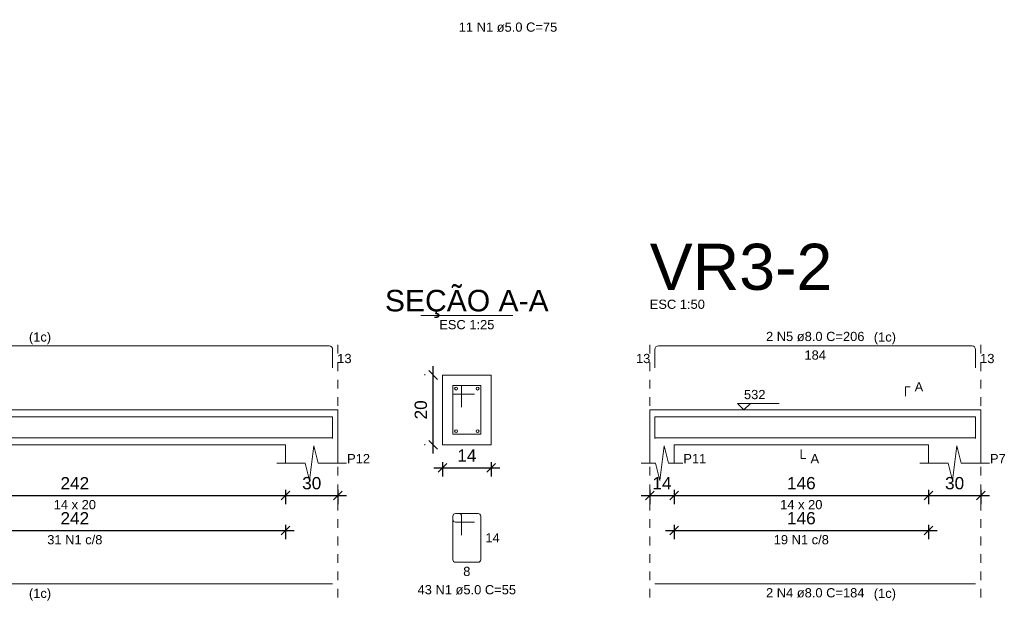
# Model space of a CAD drawing. Header units: millimetres. Extents: x 337 to 526, y -381 to -65.
# Tile 21 of 104: x 392.43 to 403.73, y -364.32 to -357.65. Entities that reach past the tile are written whole.
import ezdxf

# ---------------------------------------------------------------- set-up
doc = ezdxf.new("R2010")
doc.units = ezdxf.units.MM
doc.header["$MEASUREMENT"] = 0
doc.linetypes.add('Dashed', pattern=[0.75, 0.5, -0.25])
doc.layers.get('0').update_dxf_attribs({"lineweight": 5})
for name, color, linetype, lineweight in [('Descrição da armadura', 7, 'Continuous', 5), ('DT-Barras na forma', 1, 'Continuous', 20), ('DT-Barras no corte', 5, 'Continuous', 5), ('DT-Barras rebatidas', 1, 'Continuous', 20), ('DT-Cotas', 7, 'Continuous', 5), ('DT-Forma', 5, 'Continuous', 5), ('DT-Pontilhado', 7, 'Dashed', 5), ('DT-Textos', 7, 'Continuous', 5), ('DT-Título', 102, 'Continuous', 20), ('Textos armaduras', 7, 'Continuous', 5)]:
    doc.layers.add(name, color=color, linetype=linetype, lineweight=lineweight)
doc.styles.add('Arial', font='arial.ttf')
doc.dimstyles.new('UM_25.000000', dxfattribs={"dimtxt": 0.18, "dimasz": 0.1, "dimexe": 0.1, "dimexo": 0.2, "dimgap": 0, "dimtad": 1, "dimtih": 1, "dimtoh": 1, "dimdec": 1, "dimlfac": 25, "dimzin": 0, "dimdsep": 46, "dimtxsty": 'Standard', "dimcen": 0.09, "dimdle": 0.1, "dimadec": 1, "dimazin": 2, "dimtfac": 1, "dimtdec": 4, "dimtofl": 0, "dimtmove": 0, "dimatfit": 3, "dimfxl": 1, "dimtolj": 1, "dimarcsym": 0})
doc.dimstyles.new('UM_50.000000', dxfattribs={"dimtxt": 0.18, "dimasz": 0.1, "dimexe": 0.1, "dimexo": 0.2, "dimgap": 0, "dimtad": 1, "dimtih": 1, "dimtoh": 1, "dimdec": 1, "dimlfac": 50, "dimzin": 0, "dimdsep": 46, "dimtxsty": 'Standard', "dimcen": 0.09, "dimdle": 0.1, "dimadec": 1, "dimazin": 2, "dimtfac": 1, "dimtdec": 4, "dimtofl": 0, "dimtmove": 0, "dimatfit": 3, "dimfxl": 1, "dimtolj": 1, "dimarcsym": 0})

# ---------------------------------------------------------------- blocks, each defined once
blk = doc.blocks.new('_Oblique')
at = {"color": 0, "linetype": 'ByBlock', "lineweight": -2}
blk.add_line((-0.5, -0.5), (0.5, 0.5), dxfattribs=at)
blk = doc.blocks.new('*D600')
at = {"layer": 'Defpoints', "color": 0, "transparency": 16777216}
for p in [(390.641, -362.849), (395.481, -362.849), (395.481, -363.114)]:
    blk.add_point(p, dxfattribs=at)
at = {"layer": 'DT-Cotas', "color": 0, "lineweight": -2, "transparency": 16777216}
for p, q in [((390.641, -363.049), (390.641, -363.214)), ((395.481, -363.049), (395.481, -363.214)), ((390.541, -363.114), (395.581, -363.114))]:
    blk.add_line(p, q, dxfattribs=at)
at = {"layer": 'DT-Cotas', "color": 0, "lineweight": -2, "transparency": 16777216, "xscale": 0.1, "yscale": 0.1, "zscale": 0.1, "rotation": 180}
blk.add_blockref('_Oblique', (390.641, -363.114), dxfattribs=at)
at = {"layer": 'DT-Cotas', "color": 0, "lineweight": -2, "transparency": 16777216, "xscale": 0.1, "yscale": 0.1, "zscale": 0.1}
blk.add_blockref('_Oblique', (395.481, -363.114), dxfattribs=at)
at = {"layer": 'DT-Cotas', "color": 7, "transparency": 16777216, "insert": (393.061, -362.973), "char_height": 0.1412, "attachment_point": 5, "rotation": 0.0057, "style": 'Arial'}
blk.add_mtext('\\A1;242', dxfattribs=at)
blk = doc.blocks.new('*D601')
at = {"layer": 'Defpoints', "color": 0, "transparency": 16777216}
for p in [(395.481, -362.849), (396.081, -362.849), (396.081, -363.114)]:
    blk.add_point(p, dxfattribs=at)
at = {"layer": 'DT-Cotas', "color": 0, "lineweight": -2, "transparency": 16777216}
for p, q in [((395.481, -363.049), (395.481, -363.214)), ((396.081, -363.049), (396.081, -363.214)), ((395.381, -363.114), (396.181, -363.114))]:
    blk.add_line(p, q, dxfattribs=at)
at = {"layer": 'DT-Cotas', "color": 0, "lineweight": -2, "transparency": 16777216, "xscale": 0.1, "yscale": 0.1, "zscale": 0.1, "rotation": 180}
blk.add_blockref('_Oblique', (395.481, -363.114), dxfattribs=at)
at = {"layer": 'DT-Cotas', "color": 0, "lineweight": -2, "transparency": 16777216, "xscale": 0.1, "yscale": 0.1, "zscale": 0.1}
blk.add_blockref('_Oblique', (396.081, -363.114), dxfattribs=at)
at = {"layer": 'DT-Cotas', "color": 7, "transparency": 16777216, "insert": (395.781, -362.973), "char_height": 0.1412, "attachment_point": 5, "rotation": 0.0057, "style": 'Arial'}
blk.add_mtext('\\A1;30', dxfattribs=at)
blk = doc.blocks.new('*D603')
at = {"layer": 'Defpoints', "color": 0, "transparency": 16777216}
for p in [(390.641, -363.252), (395.481, -363.252), (395.481, -363.516)]:
    blk.add_point(p, dxfattribs=at)
at = {"layer": 'DT-Cotas', "color": 0, "lineweight": -2, "transparency": 16777216}
for p, q in [((390.541, -363.516), (395.581, -363.516)), ((390.641, -363.452), (390.641, -363.616)), ((395.481, -363.452), (395.481, -363.616))]:
    blk.add_line(p, q, dxfattribs=at)
at = {"layer": 'DT-Cotas', "color": 0, "lineweight": -2, "transparency": 16777216, "xscale": 0.1, "yscale": 0.1, "zscale": 0.1, "rotation": 180}
blk.add_blockref('_Oblique', (390.641, -363.516), dxfattribs=at)
at = {"layer": 'DT-Cotas', "color": 0, "lineweight": -2, "transparency": 16777216, "xscale": 0.1, "yscale": 0.1, "zscale": 0.1}
blk.add_blockref('_Oblique', (395.481, -363.516), dxfattribs=at)
at = {"layer": 'DT-Cotas', "color": 7, "transparency": 16777216, "insert": (393.061, -363.375), "char_height": 0.1412, "attachment_point": 5, "rotation": 0.0057, "style": 'Arial'}
blk.add_mtext('\\A1;242', dxfattribs=at)
blk = doc.blocks.new('*D604')
at = {"layer": 'Defpoints', "color": 0, "transparency": 16777216}
for p in [(397.176, -361.731), (397.282, -361.731), (397.282, -362.531)]:
    blk.add_point(p, dxfattribs=at)
at = {"layer": 'DT-Cotas', "color": 0, "lineweight": -2, "transparency": 16777216}
for p, q in [((397.082, -361.731), (397.076, -361.731)), ((397.176, -362.631), (397.176, -361.631)), ((397.082, -362.531), (397.076, -362.531))]:
    blk.add_line(p, q, dxfattribs=at)
at = {"layer": 'DT-Cotas', "color": 0, "lineweight": -2, "transparency": 16777216, "xscale": 0.1, "yscale": 0.1, "zscale": 0.1}
for p, rotation in [((397.176, -361.731), 90), ((397.176, -362.531), 270)]:
    blk.add_blockref('_Oblique', p, dxfattribs=dict(at, rotation=rotation))
at = {"layer": 'DT-Cotas', "color": 7, "transparency": 16777216, "insert": (397.034, -362.131), "char_height": 0.1412, "attachment_point": 5, "rotation": 90, "style": 'Arial'}
blk.add_mtext('\\A1;20', dxfattribs=at)
blk = doc.blocks.new('*D605')
at = {"layer": 'Defpoints', "color": 0, "transparency": 16777216}
for p in [(397.282, -362.531), (397.842, -362.531), (397.842, -362.796)]:
    blk.add_point(p, dxfattribs=at)
at = {"layer": 'DT-Cotas', "color": 0, "lineweight": -2, "transparency": 16777216}
for p, q in [((397.282, -362.731), (397.282, -362.896)), ((397.842, -362.731), (397.842, -362.896)), ((397.182, -362.796), (397.942, -362.796))]:
    blk.add_line(p, q, dxfattribs=at)
at = {"layer": 'DT-Cotas', "color": 0, "lineweight": -2, "transparency": 16777216, "xscale": 0.1, "yscale": 0.1, "zscale": 0.1, "rotation": 180}
blk.add_blockref('_Oblique', (397.282, -362.796), dxfattribs=at)
at = {"layer": 'DT-Cotas', "color": 0, "lineweight": -2, "transparency": 16777216, "xscale": 0.1, "yscale": 0.1, "zscale": 0.1}
blk.add_blockref('_Oblique', (397.842, -362.796), dxfattribs=at)
at = {"layer": 'DT-Cotas', "color": 7, "transparency": 16777216, "insert": (397.562, -362.655), "char_height": 0.1412, "attachment_point": 5, "rotation": 0.0057, "style": 'Arial'}
blk.add_mtext('\\A1;14', dxfattribs=at)
blk = doc.blocks.new('*D606')
at = {"layer": 'Defpoints', "color": 0, "transparency": 16777216}
for p in [(399.662, -362.849), (399.942, -362.849), (399.942, -363.114)]:
    blk.add_point(p, dxfattribs=at)
at = {"layer": 'DT-Cotas', "color": 0, "lineweight": -2, "transparency": 16777216}
for p, q in [((399.662, -363.049), (399.662, -363.214)), ((399.942, -363.049), (399.942, -363.214)), ((399.562, -363.114), (400.042, -363.114))]:
    blk.add_line(p, q, dxfattribs=at)
at = {"layer": 'DT-Cotas', "color": 0, "lineweight": -2, "transparency": 16777216, "xscale": 0.1, "yscale": 0.1, "zscale": 0.1, "rotation": 180}
blk.add_blockref('_Oblique', (399.662, -363.114), dxfattribs=at)
at = {"layer": 'DT-Cotas', "color": 0, "lineweight": -2, "transparency": 16777216, "xscale": 0.1, "yscale": 0.1, "zscale": 0.1}
blk.add_blockref('_Oblique', (399.942, -363.114), dxfattribs=at)
at = {"layer": 'DT-Cotas', "color": 7, "transparency": 16777216, "insert": (399.802, -362.973), "char_height": 0.1412, "attachment_point": 5, "rotation": 0.0057, "style": 'Arial'}
blk.add_mtext('\\A1;14', dxfattribs=at)
blk = doc.blocks.new('*D607')
at = {"layer": 'Defpoints', "color": 0, "transparency": 16777216}
for p in [(399.942, -362.849), (402.862, -362.849), (402.862, -363.114)]:
    blk.add_point(p, dxfattribs=at)
at = {"layer": 'DT-Cotas', "color": 0, "lineweight": -2, "transparency": 16777216}
for p, q in [((399.942, -363.049), (399.942, -363.214)), ((402.862, -363.049), (402.862, -363.214)), ((399.842, -363.114), (402.962, -363.114))]:
    blk.add_line(p, q, dxfattribs=at)
at = {"layer": 'DT-Cotas', "color": 0, "lineweight": -2, "transparency": 16777216, "xscale": 0.1, "yscale": 0.1, "zscale": 0.1, "rotation": 180}
blk.add_blockref('_Oblique', (399.942, -363.114), dxfattribs=at)
at = {"layer": 'DT-Cotas', "color": 0, "lineweight": -2, "transparency": 16777216, "xscale": 0.1, "yscale": 0.1, "zscale": 0.1}
blk.add_blockref('_Oblique', (402.862, -363.114), dxfattribs=at)
at = {"layer": 'DT-Cotas', "color": 7, "transparency": 16777216, "insert": (401.402, -362.973), "char_height": 0.1412, "attachment_point": 5, "rotation": 0.0057, "style": 'Arial'}
blk.add_mtext('\\A1;146', dxfattribs=at)
blk = doc.blocks.new('*D608')
at = {"layer": 'Defpoints', "color": 0, "transparency": 16777216}
for p in [(402.862, -362.849), (403.462, -362.849), (403.462, -363.114)]:
    blk.add_point(p, dxfattribs=at)
at = {"layer": 'DT-Cotas', "color": 0, "lineweight": -2, "transparency": 16777216}
for p, q in [((402.862, -363.049), (402.862, -363.214)), ((403.462, -363.049), (403.462, -363.214)), ((402.762, -363.114), (403.562, -363.114))]:
    blk.add_line(p, q, dxfattribs=at)
at = {"layer": 'DT-Cotas', "color": 0, "lineweight": -2, "transparency": 16777216, "xscale": 0.1, "yscale": 0.1, "zscale": 0.1, "rotation": 180}
blk.add_blockref('_Oblique', (402.862, -363.114), dxfattribs=at)
at = {"layer": 'DT-Cotas', "color": 0, "lineweight": -2, "transparency": 16777216, "xscale": 0.1, "yscale": 0.1, "zscale": 0.1}
blk.add_blockref('_Oblique', (403.462, -363.114), dxfattribs=at)
at = {"layer": 'DT-Cotas', "color": 7, "transparency": 16777216, "insert": (403.162, -362.973), "char_height": 0.1412, "attachment_point": 5, "rotation": 0.0057, "style": 'Arial'}
blk.add_mtext('\\A1;30', dxfattribs=at)
blk = doc.blocks.new('*D609')
at = {"layer": 'Defpoints', "color": 0, "transparency": 16777216}
for p in [(399.942, -363.252), (402.862, -363.252), (402.862, -363.516)]:
    blk.add_point(p, dxfattribs=at)
at = {"layer": 'DT-Cotas', "color": 0, "lineweight": -2, "transparency": 16777216}
for p, q in [((399.842, -363.516), (402.962, -363.516)), ((399.942, -363.452), (399.942, -363.616)), ((402.862, -363.452), (402.862, -363.616))]:
    blk.add_line(p, q, dxfattribs=at)
at = {"layer": 'DT-Cotas', "color": 0, "lineweight": -2, "transparency": 16777216, "xscale": 0.1, "yscale": 0.1, "zscale": 0.1, "rotation": 180}
blk.add_blockref('_Oblique', (399.942, -363.516), dxfattribs=at)
at = {"layer": 'DT-Cotas', "color": 0, "lineweight": -2, "transparency": 16777216, "xscale": 0.1, "yscale": 0.1, "zscale": 0.1}
blk.add_blockref('_Oblique', (402.862, -363.516), dxfattribs=at)
at = {"layer": 'DT-Cotas', "color": 7, "transparency": 16777216, "insert": (401.402, -363.375), "char_height": 0.1412, "attachment_point": 5, "rotation": 0.0057, "style": 'Arial'}
blk.add_mtext('\\A1;146', dxfattribs=at)

msp = doc.modelspace()

# ---------------------------------------------------------------- linework, layer by layer
at = {"layer": 'DT-Barras na forma'}
for p, q in [((397.5016, -361.8514), (397.4016, -361.8514)), ((397.4016, -361.8514), (397.4016, -362.4114)), ((397.7216, -361.8514), (397.4016, -361.8514)), ((397.4016, -361.8514), (397.4016, -361.9514)), ((397.5016, -362.1014), (397.5016, -361.8514)), ((397.7216, -362.4114), (397.7216, -361.8514)), ((397.4016, -361.9514), (397.6516, -361.9514)), ((397.4016, -362.4114), (397.7216, -362.4114))]:
    msp.add_line(p, q, dxfattribs=at)
for points in [[(387.7012, -362.4612), (387.7012, -362.2094), (396.0212, -362.2094), (396.0212, -362.4612)], [(399.7218, -362.4612), (399.7218, -362.2094), (403.4018, -362.2094), (403.4018, -362.4612)], [(387.7012, -362.4534), (396.0212, -362.4534)], [(399.7218, -362.4534), (403.4018, -362.4534)]]:
    msp.add_lwpolyline(points, dxfattribs=at)
at = {"layer": 'DT-Barras no corte'}
for centre in [(397.4376, -361.8874), (397.6856, -361.8874), (397.4376, -362.3754), (397.6856, -362.3754)]:
    msp.add_circle(centre, 0.016, dxfattribs=at)
at = {"layer": 'DT-Barras rebatidas'}
for p, q in [((387.7412, -361.3975), (395.9812, -361.3975)), ((399.7618, -361.3975), (403.3618, -361.3975)), ((396.0212, -361.4375), (396.0212, -361.6493)), ((399.7218, -361.6493), (399.7218, -361.4375)), ((403.4018, -361.4375), (403.4018, -361.6493)), ((397.4716, -363.3198), (397.4316, -363.3198)), ((397.6916, -363.3198), (397.4316, -363.3198)), ((397.4016, -363.3498), (397.4016, -363.8498)), ((397.4016, -363.3498), (397.4016, -363.3898)), ((397.4316, -363.4198), (397.6516, -363.4198)), ((397.5016, -363.5698), (397.5016, -363.3498)), ((397.7216, -363.8498), (397.7216, -363.3498)), ((397.4316, -363.8798), (397.6916, -363.8798)), ((387.7012, -364.1267), (396.0212, -364.1267)), ((399.7218, -364.1267), (403.4018, -364.1267))]:
    msp.add_line(p, q, dxfattribs=at)
for centre, radius, start, end in [((395.9812, -361.4375), 0.04, 0, 90), ((399.7618, -361.4375), 0.04, 90, 180), ((403.3618, -361.4375), 0.04, 0, 90), ((397.4316, -363.3498), 0.03, 90, 180), ((397.4316, -363.3498), 0.03, 90, 180), ((397.4716, -363.3498), 0.03, 0, 90), ((397.6916, -363.3498), 0.03, 0, 90), ((397.4316, -363.3898), 0.03, 180, 270), ((397.4316, -363.8498), 0.03, 180, 270), ((397.6916, -363.8498), 0.03, 270, 0)]:
    msp.add_arc(centre, radius, start, end, dxfattribs=at)
at = {"layer": 'DT-Forma'}
for p, q in [((397.8416, -361.7314), (397.2816, -361.7314)), ((397.2816, -361.7314), (397.2816, -361.7314)), ((397.2816, -361.7314), (397.2816, -362.5314)), ((397.8416, -362.5314), (397.8416, -361.7314)), ((397.8416, -361.7314), (397.8416, -361.7314)), ((390.6414, -362.1314), (395.4812, -362.1314)), ((395.4812, -362.1314), (396.0812, -362.1314)), ((399.6618, -362.1314), (399.9418, -362.1314)), ((399.9418, -362.1314), (402.8618, -362.1314)), ((402.8618, -362.1314), (403.4618, -362.1314)), ((390.6414, -362.5314), (395.4812, -362.5314)), ((395.4812, -362.5314), (395.4812, -362.7432)), ((396.0812, -362.7432), (396.0812, -362.5314)), ((397.2816, -362.5314), (397.8416, -362.5314)), ((397.2816, -362.5314), (397.2816, -362.5314)), ((397.8416, -362.5314), (397.8416, -362.5314)), ((399.6618, -362.5314), (399.6618, -362.7432)), ((399.9418, -362.7432), (399.9418, -362.5314)), ((399.9418, -362.5314), (402.8618, -362.5314)), ((402.8618, -362.5314), (402.8618, -362.7432)), ((403.4618, -362.7432), (403.4618, -362.5314)), ((395.7562, -362.9432), (395.8062, -362.5432)), ((395.8062, -362.5432), (395.8562, -362.7432)), ((399.7768, -362.9432), (399.8268, -362.5432)), ((399.8268, -362.5432), (399.8768, -362.7432)), ((403.1368, -362.9432), (403.1868, -362.5432)), ((403.1868, -362.5432), (403.2368, -362.7432)), ((395.3812, -362.7432), (395.7062, -362.7432)), ((395.7062, -362.7432), (395.7562, -362.9432)), ((395.8562, -362.7432), (396.1812, -362.7432)), ((399.5618, -362.7432), (399.7268, -362.7432)), ((399.7268, -362.7432), (399.7768, -362.9432)), ((399.8768, -362.7432), (400.0418, -362.7432)), ((402.7618, -362.7432), (403.0868, -362.7432)), ((403.0868, -362.7432), (403.1368, -362.9432)), ((403.2368, -362.7432), (403.5618, -362.7432))]:
    msp.add_line(p, q, dxfattribs=at)
at = {"layer": 'DT-Forma', "linetype": 'Continuous'}
for p, q in [((396.0812, -362.1314), (396.0812, -362.5314)), ((399.6618, -362.5314), (399.6618, -362.1314)), ((403.4618, -362.1314), (403.4618, -362.5314))]:
    msp.add_line(p, q, dxfattribs=at)
at = {"layer": 'DT-Pontilhado', "ltscale": 0.2}
for p, q in [((396.0812, -364.2855), (396.0812, -361.2916)), ((399.6618, -364.2855), (399.6618, -361.2916)), ((403.4618, -364.2855), (403.4618, -361.2916))]:
    msp.add_line(p, q, dxfattribs=at)
at = {"layer": 'DT-Textos'}
msp.add_line((397.0321, -361.049), (398.0911, -361.049), dxfattribs=at)
for points in [[(402.5971, -361.9726), (402.5971, -361.8667), (402.65, -361.8667)], [(400.8178, -362.0573), (400.7437, -362.1314), (400.6696, -362.0573), (401.1461, -362.0573)], [(401.4018, -362.5844), (401.4018, -362.6903), (401.4548, -362.6903)]]:
    msp.add_lwpolyline(points, dxfattribs=at)

# ---------------------------------------------------------------- texts
at = {"layer": 'Descrição da armadura', "linetype": 'Continuous', "char_height": 0.1059, "attachment_point": 8, "line_spacing_factor": 0.798, "style": 'Arial'}
for s, insert, width in [('11 N1 ø5.0 C=75', (398.0343, -357.7958), 2.267374), ('2 N5 ø8.0 C=206', (401.5618, -361.3446), 2.267374), ('31 N1 c/8', (393.0613, -363.6752), 1.269695), ('19 N1 c/8', (401.4018, -363.6752), 1.269695), ('43 N1 ø5.0 C=55', (397.5616, -364.2504), 2.267374), ('2 N4 ø8.0 C=184', (401.5618, -364.2855), 2.267374)]:
    msp.add_mtext(s, dxfattribs=dict(at, insert=insert, width=width))
at = {"layer": 'DT-Textos', "line_spacing_factor": 0.798, "style": 'Arial'}
for s, insert, char_height, width, attachment_point in [('SEÇÃO A-A', (397.5612, -361.0776), 0.2471, 4.09988, 8), ('ESC 1:50', (399.6618, -360.9739), 0.1059, 1.288964, 7), ('ESC 1:25', (397.5616, -361.2078), 0.1059, 1.288964, 8), ('(1c)', (392.5342, -361.3796), 0.1059, 0.518615, 7), ('(1c)', (402.2342, -361.3796), 0.1059, 0.518615, 7), ('A', (402.703, -361.9196), 0.1059, 0.200858, 7), ('532', (400.7437, -362.0097), 0.1059, 0.50244, 7), ('P12', (396.1871, -362.7432), 0.1059, 0.535819, 7), ('P11', (400.0477, -362.7432), 0.1059, 0.535819, 7), ('A', (401.5077, -362.7432), 0.1059, 0.200858, 7), ('P7', (403.5677, -362.7432), 0.1059, 0.368339, 7), ('14 x 20', (393.0613, -363.2727), 0.1059, 0.987824, 8), ('14 x 20', (401.4018, -363.2727), 0.1059, 0.987824, 8), ('(1c)', (392.5342, -364.3206), 0.1059, 0.518615, 7), ('(1c)', (402.2342, -364.3206), 0.1059, 0.518615, 7)]:
    msp.add_mtext(s, dxfattribs=dict(at, insert=insert, char_height=char_height, width=width, attachment_point=attachment_point))
at = {"layer": 'DT-Título', "insert": (399.6618, -360.7621), "char_height": 0.5295, "width": 4.267875, "attachment_point": 7, "line_spacing_factor": 0.798, "style": 'Arial'}
msp.add_mtext('VR3-2', dxfattribs=at)
at = {"layer": 'Textos armaduras', "linetype": 'Continuous', "char_height": 0.1059, "attachment_point": 7, "line_spacing_factor": 0.798, "style": 'Arial'}
for s, insert, width in [('13', (396.0741, -361.5964), 0.329953), ('13', (399.5039, -361.5964), 0.329953), ('184', (401.4381, -361.5564), 0.494929), ('13', (403.4548, -361.5964), 0.329953), ('14', (397.7745, -363.6527), 0.329953), ('8', (397.5203, -364.0386), 0.164976)]:
    msp.add_mtext(s, dxfattribs=dict(at, insert=insert, width=width))

# ---------------------------------------------------------------- dimensions: what is measured, and where the dimension line sits
at = {"layer": 'DT-Cotas'}
dim = msp.add_linear_dim(base=(397.1757, -361.7314), p1=(397.2816, -362.5314), p2=(397.2816, -361.7314), angle=90, dimstyle='UM_25.000000', override={"dimtxt": 0.1412, "dimasz": 0.1, "dimexe": 0.1, "dimexo": 0.2, "dimtad": 1, "dimtih": 0, "dimtoh": 0, "dimdec": 1, "dimlfac": 25, "dimzin": 8, "dimtxsty": 'Arial', "dimblk": 'Oblique', "dimblk1": 'Oblique', "dimblk2": 'Oblique', "dimsah": 1, "dimdle": 0.1, "dimse1": 0, "dimse2": 0, "dimclrt": 7, "dimadec": 1, "dimazin": 3, "dimtmove": 2, "dimldrblk": 'Oblique'}, dxfattribs=at)
dim.commit()
dim.dimension.update_dxf_attribs({"geometry": '*D604', "text_midpoint": (397.0345, -362.1314), "dimtype": 160, "text_rotation": 90})
for base, p1, p2, dimstyle, override, picture, middle in [((397.8416, -362.7962), (397.2816, -362.5314), (397.8416, -362.5314), 'UM_25.000000', {"dimtxt": 0.1412, "dimasz": 0.1, "dimexe": 0.1, "dimexo": 0.2, "dimtad": 1, "dimtih": 0, "dimtoh": 0, "dimdec": 1, "dimlfac": 25, "dimzin": 8, "dimtxsty": 'Arial', "dimblk": 'Oblique', "dimblk1": 'Oblique', "dimblk2": 'Oblique', "dimsah": 1, "dimdle": 0.1, "dimse1": 0, "dimse2": 0, "dimclrt": 7, "dimadec": 1, "dimazin": 3, "dimtmove": 2, "dimldrblk": 'Oblique'}, '*D605', (397.5616, -362.655)), ((395.4812, -363.1139), (390.6414, -362.8491), (395.4812, -362.8491), 'UM_50.000000', {"dimtxt": 0.1412, "dimasz": 0.1, "dimexe": 0.1, "dimexo": 0.2, "dimtad": 1, "dimtih": 0, "dimtoh": 0, "dimdec": 1, "dimlfac": 50, "dimzin": 8, "dimtxsty": 'Arial', "dimblk": 'Oblique', "dimblk1": 'Oblique', "dimblk2": 'Oblique', "dimsah": 1, "dimdle": 0.1, "dimse1": 0, "dimse2": 0, "dimclrt": 7, "dimadec": 1, "dimazin": 3, "dimtmove": 2, "dimldrblk": 'Oblique'}, '*D600', (393.0613, -362.9727)), ((396.0812, -363.1139), (395.4812, -362.8491), (396.0812, -362.8491), 'UM_50.000000', {"dimtxt": 0.1412, "dimasz": 0.1, "dimexe": 0.1, "dimexo": 0.2, "dimtad": 1, "dimtih": 0, "dimtoh": 0, "dimdec": 1, "dimlfac": 50, "dimzin": 8, "dimtxsty": 'Arial', "dimblk": 'Oblique', "dimblk1": 'Oblique', "dimblk2": 'Oblique', "dimsah": 1, "dimdle": 0.1, "dimse1": 0, "dimse2": 0, "dimclrt": 7, "dimadec": 1, "dimazin": 3, "dimtmove": 2, "dimldrblk": 'Oblique'}, '*D601', (395.7812, -362.9727)), ((399.9418, -363.1139), (399.6618, -362.8491), (399.9418, -362.8491), 'UM_50.000000', {"dimtxt": 0.1412, "dimasz": 0.1, "dimexe": 0.1, "dimexo": 0.2, "dimtad": 1, "dimtih": 0, "dimtoh": 0, "dimdec": 1, "dimlfac": 50, "dimzin": 8, "dimtxsty": 'Arial', "dimblk": 'Oblique', "dimblk1": 'Oblique', "dimblk2": 'Oblique', "dimsah": 1, "dimdle": 0.1, "dimse1": 0, "dimse2": 0, "dimclrt": 7, "dimadec": 1, "dimazin": 3, "dimtmove": 2, "dimldrblk": 'Oblique'}, '*D606', (399.8018, -362.9727)), ((402.8618, -363.1139), (399.9418, -362.8491), (402.8618, -362.8491), 'UM_50.000000', {"dimtxt": 0.1412, "dimasz": 0.1, "dimexe": 0.1, "dimexo": 0.2, "dimtad": 1, "dimtih": 0, "dimtoh": 0, "dimdec": 1, "dimlfac": 50, "dimzin": 8, "dimtxsty": 'Arial', "dimblk": 'Oblique', "dimblk1": 'Oblique', "dimblk2": 'Oblique', "dimsah": 1, "dimdle": 0.1, "dimse1": 0, "dimse2": 0, "dimclrt": 7, "dimadec": 1, "dimazin": 3, "dimtmove": 2, "dimldrblk": 'Oblique'}, '*D607', (401.4018, -362.9727)), ((403.4618, -363.1139), (402.8618, -362.8491), (403.4618, -362.8491), 'UM_50.000000', {"dimtxt": 0.1412, "dimasz": 0.1, "dimexe": 0.1, "dimexo": 0.2, "dimtad": 1, "dimtih": 0, "dimtoh": 0, "dimdec": 1, "dimlfac": 50, "dimzin": 8, "dimtxsty": 'Arial', "dimblk": 'Oblique', "dimblk1": 'Oblique', "dimblk2": 'Oblique', "dimsah": 1, "dimdle": 0.1, "dimse1": 0, "dimse2": 0, "dimclrt": 7, "dimadec": 1, "dimazin": 3, "dimtmove": 2, "dimldrblk": 'Oblique'}, '*D608', (403.1618, -362.9727)), ((395.4812, -363.5163), (390.6414, -363.2516), (395.4812, -363.2516), 'UM_50.000000', {"dimtxt": 0.1412, "dimasz": 0.1, "dimexe": 0.1, "dimexo": 0.2, "dimtad": 1, "dimtih": 0, "dimtoh": 0, "dimdec": 1, "dimlfac": 50, "dimzin": 8, "dimtxsty": 'Arial', "dimblk": 'Oblique', "dimblk1": 'Oblique', "dimblk2": 'Oblique', "dimsah": 1, "dimdle": 0.1, "dimse1": 0, "dimse2": 0, "dimclrt": 7, "dimadec": 1, "dimazin": 3, "dimtmove": 2, "dimldrblk": 'Oblique'}, '*D603', (393.0613, -363.3751)), ((402.8618, -363.5163), (399.9418, -363.2516), (402.8618, -363.2516), 'UM_50.000000', {"dimtxt": 0.1412, "dimasz": 0.1, "dimexe": 0.1, "dimexo": 0.2, "dimtad": 1, "dimtih": 0, "dimtoh": 0, "dimdec": 1, "dimlfac": 50, "dimzin": 8, "dimtxsty": 'Arial', "dimblk": 'Oblique', "dimblk1": 'Oblique', "dimblk2": 'Oblique', "dimsah": 1, "dimdle": 0.1, "dimse1": 0, "dimse2": 0, "dimclrt": 7, "dimadec": 1, "dimazin": 3, "dimtmove": 2, "dimldrblk": 'Oblique'}, '*D609', (401.4018, -363.3751))]:
    dim = msp.add_linear_dim(base=base, p1=p1, p2=p2, dimstyle=dimstyle, override=override, dxfattribs=at)
    dim.commit()
    dim.dimension.update_dxf_attribs({"geometry": picture, "text_midpoint": middle, "dimtype": 160, "text_rotation": 0.00573})

doc.saveas('drawing.dxf')
